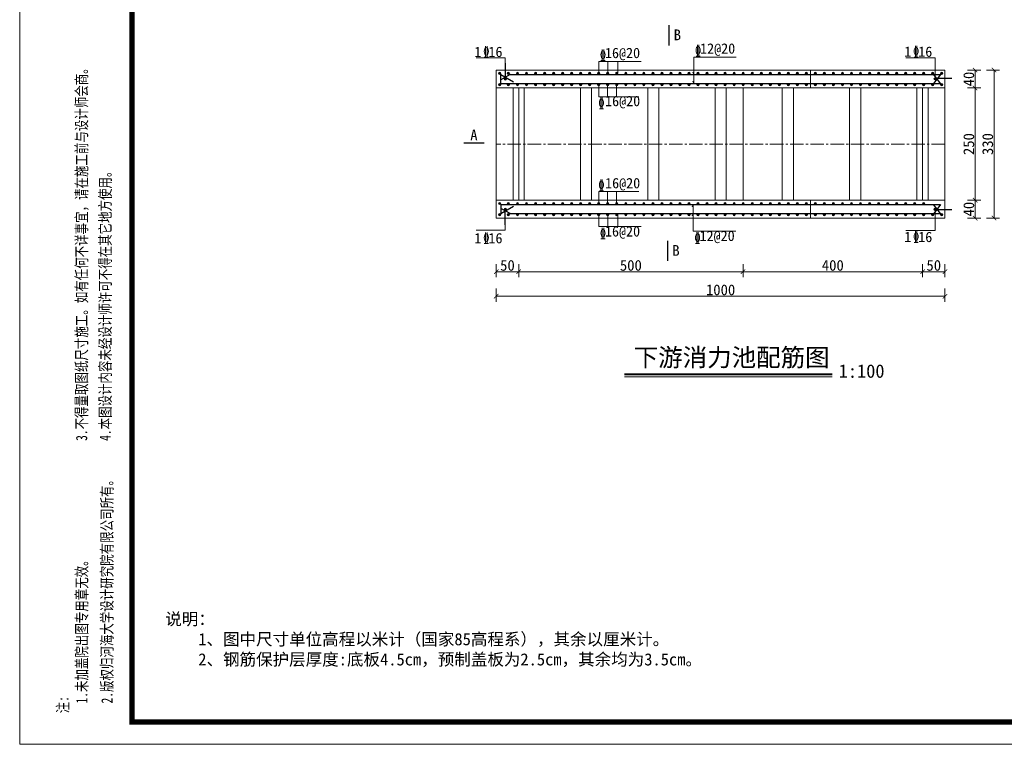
# Model space of a CAD drawing. Extents: x -13074 to 1448651, y 3648755 to 8081248.
# Tile 108 of 173: x 561188 to 561408, y 3858485 to 3858647. Entities that reach past the tile are written whole.
import ezdxf

# ---------------------------------------------------------------- set-up
doc = ezdxf.new("R2010")
doc.units = 0
doc.header["$PDMODE"] = 32
doc.header["$PDSIZE"] = 0.2
doc.linetypes.add('CENTER2', pattern=[1.125, 0.75, -0.125, 0.125, -0.125])
doc.layers.get('0').update_dxf_attribs({"linetype": 'CONTINUOUS'})
doc.layers.get('Defpoints').update_dxf_attribs({"linetype": 'CONTINUOUS'})
for name, color, linetype, lineweight in [('0.09标注线', 3, 'CONTINUOUS', 9), ('0.13填充', 8, 'CONTINUOUS', 9), ('0.30粗线', 7, 'CONTINUOUS', 30), ('0.30红', 1, 'CONTINUOUS', 30), ('SHEET', 1, 'CONTINUOUS', 15), ('文字', 7, 'CONTINUOUS', 15), ('新建路', 7, 'CONTINUOUS', 40), ('细实线', 3, 'CONTINUOUS', 20)]:
    doc.layers.add(name, color=color, linetype=linetype, lineweight=lineweight)
doc.layers.add('DIM', color=3, linetype='CONTINUOUS')
doc.styles.add('-仿宋_GB2312', font='FangSong_GB2312.ttf')
doc.styles.add('CHX-1', font='tssdeng.shx', dxfattribs={"width": 0.7, "height": 300, "bigfont": 'atssdchn.shx'})
doc.styles.add('FHZ', font='FangSong_GB2312.ttf', dxfattribs={"width": 0.707, "height": 300})
doc.dimstyles.new('zzzz STANDARD', dxfattribs={"dimtxt": 2.3, "dimasz": 1, "dimexe": 1.25, "dimexo": 1.5, "dimgap": 0.2, "dimtad": 1, "dimdec": 0, "dimlfac": 10, "dimzin": 0, "dimdsep": 46, "dimtxsty": '-仿宋_GB2312', "dimblk": 'ARCHTICK', "dimcen": 0.09, "dimadec": 0, "dimazin": 0, "dimtfac": 1, "dimtdec": 0, "dimtix": 1, "dimtmove": 2, "dimatfit": 3, "dimfxl": 1.7, "dimfxlon": 1, "dimtolj": 1, "dimtzin": 0, "dimlwd": 9, "dimlwe": 9, "dimarcsym": 0})

# ---------------------------------------------------------------- blocks, each defined once
blk = doc.blocks.new('_ARCHTICK')
at = {"color": 0, "linetype": 'ByBlock', "const_width": 0.15}
blk.add_lwpolyline([(-0.5, -0.5), (0.5, 0.5)], dxfattribs=at)
blk = doc.blocks.new('*D2615')
at = {"layer": 'Defpoints', "color": 0, "linetype": 'Continuous', "lineweight": 13}
for p in [(561394.6, 3858635.8, -0.04), (561394.6, 3858602.8, -0.04), (561405.52, 3858602.8)]:
    blk.add_point(p, dxfattribs=at)
at = {"layer": '新建路', "color": 0, "linetype": 'Continuous', "lineweight": 9}
for p, q in [((561403.82, 3858635.8), (561406.77, 3858635.8)), ((561405.52, 3858635.8), (561405.52, 3858602.8)), ((561403.82, 3858602.8), (561406.77, 3858602.8))]:
    blk.add_line(p, q, dxfattribs=at)
for p, rotation in [((561405.52, 3858635.8), 90), ((561405.52, 3858602.8), 270)]:
    blk.add_blockref('_ARCHTICK', p, dxfattribs=dict(at, rotation=rotation))
at = {"layer": '新建路', "color": 0, "linetype": 'Continuous', "lineweight": 13, "insert": (561404.12, 3858619.3), "char_height": 2.4, "attachment_point": 5, "rotation": 90, "style": '-仿宋_GB2312'}
blk.add_mtext('\\A1;330', dxfattribs=at)

msp = doc.modelspace()

# ---------------------------------------------------------------- hatches: boundary and pattern name
at = {"layer": '0.13填充', "ltscale": 0.005}
for points in [[(561295.093, 3858635.05, -1), (561295.593, 3858635.05, -1)], [(561297.067, 3858635.05, -1), (561297.567, 3858635.05, -1)], [(561299.582, 3858635.05, 1), (561299.082, 3858635.05, 1)], [(561301.594, 3858635.05, 1), (561301.094, 3858635.05, 1)], [(561303.606, 3858635.05, 1), (561303.106, 3858635.05, 1)], [(561305.617, 3858635.05, 1), (561305.117, 3858635.05, 1)], [(561307.629, 3858635.05, 1), (561307.129, 3858635.05, 1)], [(561309.641, 3858635.05, 1), (561309.141, 3858635.05, 1)], [(561311.652, 3858635.05, 1), (561311.152, 3858635.05, 1)], [(561313.664, 3858635.05, 1), (561313.164, 3858635.05, 1)], [(561315.676, 3858635.05, 1), (561315.176, 3858635.05, 1)], [(561317.688, 3858635.05, 1), (561317.188, 3858635.05, 1)], [(561319.699, 3858635.05, 1), (561319.199, 3858635.05, 1)], [(561321.711, 3858635.05, 1), (561321.211, 3858635.05, 1)], [(561323.723, 3858635.05, 1), (561323.223, 3858635.05, 1)], [(561325.735, 3858635.05, 1), (561325.235, 3858635.05, 1)], [(561327.746, 3858635.05, 1), (561327.246, 3858635.05, 1)], [(561329.758, 3858635.05, 1), (561329.258, 3858635.05, 1)], [(561331.77, 3858635.05, 1), (561331.27, 3858635.05, 1)], [(561333.781, 3858635.05, 1), (561333.281, 3858635.05, 1)], [(561335.793, 3858635.05, 1), (561335.293, 3858635.05, 1)], [(561337.805, 3858635.05, 1), (561337.305, 3858635.05, 1)], [(561339.817, 3858635.05, 1), (561339.317, 3858635.05, 1)], [(561341.828, 3858635.05, 1), (561341.328, 3858635.05, 1)], [(561343.84, 3858635.05, 1), (561343.34, 3858635.05, 1)], [(561345.852, 3858635.05, 1), (561345.352, 3858635.05, 1)], [(561347.863, 3858635.05, 1), (561347.363, 3858635.05, 1)], [(561349.875, 3858635.05, 1), (561349.375, 3858635.05, 1)], [(561351.887, 3858635.05, 1), (561351.387, 3858635.05, 1)], [(561353.899, 3858635.05, 1), (561353.399, 3858635.05, 1)], [(561355.91, 3858635.05, 1), (561355.41, 3858635.05, 1)], [(561357.922, 3858635.05, 1), (561357.422, 3858635.05, 1)], [(561359.934, 3858635.05, 1), (561359.434, 3858635.05, 1)], [(561361.945, 3858635.05, 1), (561361.445, 3858635.05, 1)], [(561363.957, 3858635.05, 1), (561363.457, 3858635.05, 1)], [(561365.969, 3858635.05, 1), (561365.469, 3858635.05, 1)], [(561367.981, 3858635.05, 1), (561367.481, 3858635.05, 1)], [(561369.992, 3858635.05, 1), (561369.492, 3858635.05, 1)], [(561372.004, 3858635.05, 1), (561371.504, 3858635.05, 1)], [(561374.016, 3858635.05, 1), (561373.516, 3858635.05, 1)], [(561376.027, 3858635.05, 1), (561375.527, 3858635.05, 1)], [(561378.039, 3858635.05, 1), (561377.539, 3858635.05, 1)], [(561380.051, 3858635.05, 1), (561379.551, 3858635.05, 1)], [(561382.063, 3858635.05, 1), (561381.563, 3858635.05, 1)], [(561384.074, 3858635.05, 1), (561383.574, 3858635.05, 1)], [(561386.086, 3858635.05, 1), (561385.586, 3858635.05, 1)], [(561388.098, 3858635.05, 1), (561387.598, 3858635.05, 1)], [(561390.109, 3858635.05, 1), (561389.609, 3858635.05, 1)], [(561392.125, 3858635.05, 1), (561391.625, 3858635.05, 1)], [(561394.098, 3858635.05, 1), (561393.598, 3858635.05, 1)], [(561296.348, 3858633.811, 1), (561296.848, 3858633.811, 1)], [(561392.623, 3858633.845, -1), (561392.123, 3858633.845, -1)], [(561295.093, 3858632.55, 1), (561295.593, 3858632.55, 1)], [(561297.067, 3858632.55, 1), (561297.567, 3858632.55, 1)], [(561299.582, 3858632.55, -1), (561299.082, 3858632.55, -1)], [(561301.594, 3858632.55, -1), (561301.094, 3858632.55, -1)], [(561303.606, 3858632.55, -1), (561303.106, 3858632.55, -1)], [(561305.617, 3858632.55, -1), (561305.117, 3858632.55, -1)], [(561307.629, 3858632.55, -1), (561307.129, 3858632.55, -1)], [(561309.641, 3858632.55, -1), (561309.141, 3858632.55, -1)], [(561311.652, 3858632.55, -1), (561311.152, 3858632.55, -1)], [(561313.664, 3858632.55, -1), (561313.164, 3858632.55, -1)], [(561315.676, 3858632.55, -1), (561315.176, 3858632.55, -1)], [(561317.688, 3858632.55, -1), (561317.188, 3858632.55, -1)], [(561319.699, 3858632.55, -1), (561319.199, 3858632.55, -1)], [(561321.711, 3858632.55, -1), (561321.211, 3858632.55, -1)], [(561323.723, 3858632.55, -1), (561323.223, 3858632.55, -1)], [(561325.735, 3858632.55, -1), (561325.235, 3858632.55, -1)], [(561327.746, 3858632.55, -1), (561327.246, 3858632.55, -1)], [(561329.758, 3858632.55, -1), (561329.258, 3858632.55, -1)], [(561331.77, 3858632.55, -1), (561331.27, 3858632.55, -1)], [(561333.781, 3858632.55, -1), (561333.281, 3858632.55, -1)], [(561335.793, 3858632.55, -1), (561335.293, 3858632.55, -1)], [(561337.805, 3858632.55, -1), (561337.305, 3858632.55, -1)], [(561339.817, 3858632.55, -1), (561339.317, 3858632.55, -1)], [(561341.828, 3858632.55, -1), (561341.328, 3858632.55, -1)], [(561343.84, 3858632.55, -1), (561343.34, 3858632.55, -1)], [(561345.852, 3858632.55, -1), (561345.352, 3858632.55, -1)], [(561347.863, 3858632.55, -1), (561347.363, 3858632.55, -1)], [(561349.875, 3858632.55, -1), (561349.375, 3858632.55, -1)], [(561351.887, 3858632.55, -1), (561351.387, 3858632.55, -1)], [(561353.899, 3858632.55, -1), (561353.399, 3858632.55, -1)], [(561355.91, 3858632.55, -1), (561355.41, 3858632.55, -1)], [(561357.922, 3858632.55, -1), (561357.422, 3858632.55, -1)], [(561359.934, 3858632.55, -1), (561359.434, 3858632.55, -1)], [(561361.945, 3858632.55, -1), (561361.445, 3858632.55, -1)], [(561363.957, 3858632.55, -1), (561363.457, 3858632.55, -1)], [(561365.969, 3858632.55, -1), (561365.469, 3858632.55, -1)], [(561367.981, 3858632.55, -1), (561367.481, 3858632.55, -1)], [(561369.992, 3858632.55, -1), (561369.492, 3858632.55, -1)], [(561372.004, 3858632.55, -1), (561371.504, 3858632.55, -1)], [(561374.016, 3858632.55, -1), (561373.516, 3858632.55, -1)], [(561376.027, 3858632.55, -1), (561375.527, 3858632.55, -1)], [(561378.039, 3858632.55, -1), (561377.539, 3858632.55, -1)], [(561380.051, 3858632.55, -1), (561379.551, 3858632.55, -1)], [(561382.063, 3858632.55, -1), (561381.563, 3858632.55, -1)], [(561384.074, 3858632.55, -1), (561383.574, 3858632.55, -1)], [(561386.086, 3858632.55, -1), (561385.586, 3858632.55, -1)], [(561388.098, 3858632.55, -1), (561387.598, 3858632.55, -1)], [(561390.109, 3858632.55, -1), (561389.609, 3858632.55, -1)], [(561392.125, 3858632.55, -1), (561391.625, 3858632.55, -1)], [(561394.098, 3858632.55, -1), (561393.598, 3858632.55, -1)], [(561295.093, 3858606.05, -1), (561295.593, 3858606.05, -1)], [(561296.348, 3858604.789, -1), (561296.848, 3858604.789, -1)], [(561297.067, 3858606.05, -1), (561297.567, 3858606.05, -1)], [(561299.582, 3858606.05, 1), (561299.082, 3858606.05, 1)], [(561301.594, 3858606.05, 1), (561301.094, 3858606.05, 1)], [(561303.606, 3858606.05, 1), (561303.106, 3858606.05, 1)], [(561305.617, 3858606.05, 1), (561305.117, 3858606.05, 1)], [(561307.629, 3858606.05, 1), (561307.129, 3858606.05, 1)], [(561309.641, 3858606.05, 1), (561309.141, 3858606.05, 1)], [(561311.652, 3858606.05, 1), (561311.152, 3858606.05, 1)], [(561313.664, 3858606.05, 1), (561313.164, 3858606.05, 1)], [(561315.676, 3858606.05, 1), (561315.176, 3858606.05, 1)], [(561317.688, 3858606.05, 1), (561317.188, 3858606.05, 1)], [(561319.699, 3858606.05, 1), (561319.199, 3858606.05, 1)], [(561321.711, 3858606.05, 1), (561321.211, 3858606.05, 1)], [(561323.723, 3858606.05, 1), (561323.223, 3858606.05, 1)], [(561325.735, 3858606.05, 1), (561325.235, 3858606.05, 1)], [(561327.746, 3858606.05, 1), (561327.246, 3858606.05, 1)], [(561329.758, 3858606.05, 1), (561329.258, 3858606.05, 1)], [(561331.77, 3858606.05, 1), (561331.27, 3858606.05, 1)], [(561333.781, 3858606.05, 1), (561333.281, 3858606.05, 1)], [(561335.793, 3858606.05, 1), (561335.293, 3858606.05, 1)], [(561337.805, 3858606.05, 1), (561337.305, 3858606.05, 1)], [(561339.817, 3858606.05, 1), (561339.317, 3858606.05, 1)], [(561341.828, 3858606.05, 1), (561341.328, 3858606.05, 1)], [(561343.84, 3858606.05, 1), (561343.34, 3858606.05, 1)], [(561345.852, 3858606.05, 1), (561345.352, 3858606.05, 1)], [(561347.863, 3858606.05, 1), (561347.363, 3858606.05, 1)], [(561349.875, 3858606.05, 1), (561349.375, 3858606.05, 1)], [(561351.887, 3858606.05, 1), (561351.387, 3858606.05, 1)], [(561353.899, 3858606.05, 1), (561353.399, 3858606.05, 1)], [(561355.91, 3858606.05, 1), (561355.41, 3858606.05, 1)], [(561357.922, 3858606.05, 1), (561357.422, 3858606.05, 1)], [(561359.934, 3858606.05, 1), (561359.434, 3858606.05, 1)], [(561361.945, 3858606.05, 1), (561361.445, 3858606.05, 1)], [(561363.957, 3858606.05, 1), (561363.457, 3858606.05, 1)], [(561365.969, 3858606.05, 1), (561365.469, 3858606.05, 1)], [(561367.981, 3858606.05, 1), (561367.481, 3858606.05, 1)], [(561369.992, 3858606.05, 1), (561369.492, 3858606.05, 1)], [(561372.004, 3858606.05, 1), (561371.504, 3858606.05, 1)], [(561374.016, 3858606.05, 1), (561373.516, 3858606.05, 1)], [(561376.027, 3858606.05, 1), (561375.527, 3858606.05, 1)], [(561378.039, 3858606.05, 1), (561377.539, 3858606.05, 1)], [(561380.051, 3858606.05, 1), (561379.551, 3858606.05, 1)], [(561382.063, 3858606.05, 1), (561381.563, 3858606.05, 1)], [(561384.074, 3858606.05, 1), (561383.574, 3858606.05, 1)], [(561386.086, 3858606.05, 1), (561385.586, 3858606.05, 1)], [(561388.098, 3858606.05, 1), (561387.598, 3858606.05, 1)], [(561390.109, 3858606.05, 1), (561389.609, 3858606.05, 1)], [(561392.623, 3858604.755, 1), (561392.123, 3858604.755, 1)], [(561295.093, 3858603.55, 1), (561295.593, 3858603.55, 1)], [(561297.067, 3858603.55, 1), (561297.567, 3858603.55, 1)], [(561299.582, 3858603.55, -1), (561299.082, 3858603.55, -1)], [(561301.594, 3858603.55, -1), (561301.094, 3858603.55, -1)], [(561303.606, 3858603.55, -1), (561303.106, 3858603.55, -1)], [(561305.617, 3858603.55, -1), (561305.117, 3858603.55, -1)], [(561307.629, 3858603.55, -1), (561307.129, 3858603.55, -1)], [(561309.641, 3858603.55, -1), (561309.141, 3858603.55, -1)], [(561311.652, 3858603.55, -1), (561311.152, 3858603.55, -1)], [(561313.664, 3858603.55, -1), (561313.164, 3858603.55, -1)], [(561315.676, 3858603.55, -1), (561315.176, 3858603.55, -1)], [(561317.688, 3858603.55, -1), (561317.188, 3858603.55, -1)], [(561319.699, 3858603.55, -1), (561319.199, 3858603.55, -1)], [(561321.711, 3858603.55, -1), (561321.211, 3858603.55, -1)], [(561323.723, 3858603.55, -1), (561323.223, 3858603.55, -1)], [(561325.735, 3858603.55, -1), (561325.235, 3858603.55, -1)], [(561327.746, 3858603.55, -1), (561327.246, 3858603.55, -1)], [(561329.758, 3858603.55, -1), (561329.258, 3858603.55, -1)], [(561331.77, 3858603.55, -1), (561331.27, 3858603.55, -1)], [(561333.781, 3858603.55, -1), (561333.281, 3858603.55, -1)], [(561335.793, 3858603.55, -1), (561335.293, 3858603.55, -1)], [(561337.805, 3858603.55, -1), (561337.305, 3858603.55, -1)], [(561339.817, 3858603.55, -1), (561339.317, 3858603.55, -1)], [(561341.828, 3858603.55, -1), (561341.328, 3858603.55, -1)], [(561343.84, 3858603.55, -1), (561343.34, 3858603.55, -1)], [(561345.852, 3858603.55, -1), (561345.352, 3858603.55, -1)], [(561347.863, 3858603.55, -1), (561347.363, 3858603.55, -1)], [(561349.875, 3858603.55, -1), (561349.375, 3858603.55, -1)], [(561351.887, 3858603.55, -1), (561351.387, 3858603.55, -1)], [(561353.899, 3858603.55, -1), (561353.399, 3858603.55, -1)], [(561355.91, 3858603.55, -1), (561355.41, 3858603.55, -1)], [(561357.922, 3858603.55, -1), (561357.422, 3858603.55, -1)], [(561359.934, 3858603.55, -1), (561359.434, 3858603.55, -1)], [(561361.945, 3858603.55, -1), (561361.445, 3858603.55, -1)], [(561363.957, 3858603.55, -1), (561363.457, 3858603.55, -1)], [(561365.969, 3858603.55, -1), (561365.469, 3858603.55, -1)], [(561367.981, 3858603.55, -1), (561367.481, 3858603.55, -1)], [(561369.992, 3858603.55, -1), (561369.492, 3858603.55, -1)], [(561372.004, 3858603.55, -1), (561371.504, 3858603.55, -1)], [(561374.016, 3858603.55, -1), (561373.516, 3858603.55, -1)], [(561376.027, 3858603.55, -1), (561375.527, 3858603.55, -1)], [(561378.039, 3858603.55, -1), (561377.539, 3858603.55, -1)], [(561380.051, 3858603.55, -1), (561379.551, 3858603.55, -1)], [(561382.063, 3858603.55, -1), (561381.563, 3858603.55, -1)], [(561384.074, 3858603.55, -1), (561383.574, 3858603.55, -1)], [(561386.086, 3858603.55, -1), (561385.586, 3858603.55, -1)], [(561388.098, 3858603.55, -1), (561387.598, 3858603.55, -1)], [(561390.109, 3858603.55, -1), (561389.609, 3858603.55, -1)], [(561392.125, 3858603.55, -1), (561391.625, 3858603.55, -1)], [(561394.098, 3858603.55, -1), (561393.598, 3858603.55, -1)]]:
    msp.add_hatch(color=4, dxfattribs=at).paths.add_polyline_path(points)

# ---------------------------------------------------------------- linework, layer by layer
at = {"layer": '0.09标注线', "color": 3}
for p, q in [((561296.598, 3858638.518, -0.001), (561290.109, 3858638.518, -0.001)), ((561296.598, 3858633.811, -0.001), (561296.598, 3858638.518, -0.001)), ((561317.438, 3858637.705, 1.397), (561317.438, 3858635.05, 1.397)), ((561317.438, 3858637.705, 1.397), (561326.897, 3858637.705, 1.397)), ((561319.448, 3858637.705, 1.397), (561319.448, 3858635.05, 1.397)), ((561321.679, 3858637.705, 1.387), (561321.679, 3858635.05, 1.387)), ((561338.633, 3858638.706, 0.619), (561338.633, 3858632.8, 0.619)), ((561338.633, 3858638.706, 0.619), (561348.092, 3858638.706, 0.619)), ((561392.373, 3858638.552, -0.001), (561385.885, 3858638.552, -0.001)), ((561392.373, 3858633.845, -0.001), (561392.373, 3858638.552, -0.001)), ((561338.633, 3858634.8, 0.619), (561338.398, 3858635.294, 0.476)), ((561338.633, 3858632.8, 0.619), (561338.398, 3858633.294, 0.476)), ((561317.438, 3858632.55, 1.397), (561317.438, 3858629.843, 1.397)), ((561319.411, 3858632.55, 1.397), (561319.411, 3858629.843, 1.397)), ((561321.385, 3858632.55, 1.397), (561321.385, 3858629.843, 1.397)), ((561317.438, 3858629.843, 1.856), (561326.408, 3858629.843, 1.856)), ((561317.438, 3858608.757, 1.856), (561326.408, 3858608.757, 1.856)), ((561317.438, 3858606.05, 1.397), (561317.438, 3858608.757, 1.397)), ((561319.411, 3858606.05, 1.397), (561319.411, 3858608.757, 1.397)), ((561321.385, 3858606.05, 1.397), (561321.385, 3858608.757, 1.397)), ((561296.598, 3858604.789, -0.001), (561296.598, 3858600.082, -0.001)), ((561338.515, 3858605.8, 0.62), (561338.28, 3858605.306, 0.478)), ((561338.515, 3858599.894, 0.62), (561338.515, 3858605.8, 0.62)), ((561392.373, 3858604.755, -0.001), (561392.373, 3858600.048, -0.001)), ((561317.438, 3858600.895, 1.397), (561317.438, 3858603.55, 1.397)), ((561319.448, 3858600.895, 1.397), (561319.448, 3858603.55, 1.397)), ((561321.679, 3858600.895, 1.387), (561321.679, 3858603.55, 1.387)), ((561338.515, 3858603.8, 0.62), (561338.28, 3858603.306, 0.478)), ((561296.598, 3858600.082, -0.001), (561290.109, 3858600.082, -0.001)), ((561317.438, 3858600.895, 1.397), (561326.897, 3858600.895, 1.397)), ((561338.515, 3858599.894, 0.62), (561347.974, 3858599.894, 0.62)), ((561392.373, 3858600.048, -0.001), (561385.885, 3858600.048, -0.001))]:
    msp.add_line(p, q, dxfattribs=at)
at = {"layer": '0.13填充', "lineweight": 40, "ltscale": 0.005}
msp.add_line((561323.145, 3858567.974, 0.035), (561369.449, 3858567.974, 0.035), dxfattribs=at)
at = {"layer": '0.13填充', "ltscale": 0.005}
msp.add_line((561323.145, 3858567.427, 0.035), (561369.449, 3858567.427, 0.035), dxfattribs=at)
at = {"layer": '0.13填充', "color": 4, "ltscale": 0.005}
for centre in [(561295.343, 3858635.05, 1.397), (561297.317, 3858635.05, 1.397), (561299.332, 3858635.05, 1.397), (561301.344, 3858635.05, 1.397), (561303.356, 3858635.05, 1.397), (561305.367, 3858635.05, 1.397), (561307.379, 3858635.05, 1.397), (561309.391, 3858635.05, 1.397), (561311.402, 3858635.05, 1.397), (561313.414, 3858635.05, 1.397), (561315.426, 3858635.05, 1.397), (561317.438, 3858635.05, 1.397), (561319.449, 3858635.05, 1.397), (561321.461, 3858635.05, 1.397), (561323.473, 3858635.05, 1.397), (561325.485, 3858635.05, 1.397), (561327.496, 3858635.05, 1.397), (561329.508, 3858635.05, 1.397), (561331.52, 3858635.05, 1.397), (561333.531, 3858635.05, 1.397), (561335.543, 3858635.05, 1.397), (561337.555, 3858635.05, 1.397), (561339.567, 3858635.05, 1.397), (561341.578, 3858635.05, 1.397), (561343.59, 3858635.05, 1.397), (561345.602, 3858635.05, 1.397), (561347.613, 3858635.05, 1.397), (561349.625, 3858635.05, 1.397), (561351.637, 3858635.05, 1.397), (561353.649, 3858635.05, 1.397), (561355.66, 3858635.05, 1.397), (561357.672, 3858635.05, 1.397), (561359.684, 3858635.05, 1.397), (561361.695, 3858635.05, 1.397), (561363.707, 3858635.05, 1.397), (561365.719, 3858635.05, 1.397), (561367.731, 3858635.05, 1.397), (561369.742, 3858635.05, 1.397), (561371.754, 3858635.05, 1.397), (561373.766, 3858635.05, 1.397), (561375.777, 3858635.05, 1.397), (561377.789, 3858635.05, 1.397), (561379.801, 3858635.05, 1.397), (561381.813, 3858635.05, 1.397), (561383.824, 3858635.05, 1.397), (561385.836, 3858635.05, 1.397), (561387.848, 3858635.05, 1.397), (561389.859, 3858635.05, 1.397), (561391.875, 3858635.05, 1.397), (561393.848, 3858635.05, 1.397), (561296.598, 3858633.811, -0.001), (561392.373, 3858633.845, -0.001), (561295.343, 3858632.55, 1.397), (561297.317, 3858632.55, 1.397), (561299.332, 3858632.55, 1.397), (561301.344, 3858632.55, 1.397), (561303.356, 3858632.55, 1.397), (561305.367, 3858632.55, 1.397), (561307.379, 3858632.55, 1.397), (561309.391, 3858632.55, 1.397), (561311.402, 3858632.55, 1.397), (561313.414, 3858632.55, 1.397), (561315.426, 3858632.55, 1.397), (561317.438, 3858632.55, 1.397), (561319.449, 3858632.55, 1.397), (561321.461, 3858632.55, 1.397), (561323.473, 3858632.55, 1.397), (561325.485, 3858632.55, 1.397), (561327.496, 3858632.55, 1.397), (561329.508, 3858632.55, 1.397), (561331.52, 3858632.55, 1.397), (561333.531, 3858632.55, 1.397), (561335.543, 3858632.55, 1.397), (561337.555, 3858632.55, 1.397), (561339.567, 3858632.55, 1.397), (561341.578, 3858632.55, 1.397), (561343.59, 3858632.55, 1.397), (561345.602, 3858632.55, 1.397), (561347.613, 3858632.55, 1.397), (561349.625, 3858632.55, 1.397), (561351.637, 3858632.55, 1.397), (561353.649, 3858632.55, 1.397), (561355.66, 3858632.55, 1.397), (561357.672, 3858632.55, 1.397), (561359.684, 3858632.55, 1.397), (561361.695, 3858632.55, 1.397), (561363.707, 3858632.55, 1.397), (561365.719, 3858632.55, 1.397), (561367.731, 3858632.55, 1.397), (561369.742, 3858632.55, 1.397), (561371.754, 3858632.55, 1.397), (561373.766, 3858632.55, 1.397), (561375.777, 3858632.55, 1.397), (561377.789, 3858632.55, 1.397), (561379.801, 3858632.55, 1.397), (561381.813, 3858632.55, 1.397), (561383.824, 3858632.55, 1.397), (561385.836, 3858632.55, 1.397), (561387.848, 3858632.55, 1.397), (561389.859, 3858632.55, 1.397), (561391.875, 3858632.55, 1.397), (561393.848, 3858632.55, 1.397), (561295.343, 3858606.05, 1.397), (561296.598, 3858604.789, -0.001), (561297.317, 3858606.05, 1.397), (561299.332, 3858606.05, 1.397), (561301.344, 3858606.05, 1.397), (561303.356, 3858606.05, 1.397), (561305.367, 3858606.05, 1.397), (561307.379, 3858606.05, 1.397), (561309.391, 3858606.05, 1.397), (561311.402, 3858606.05, 1.397), (561313.414, 3858606.05, 1.397), (561315.426, 3858606.05, 1.397), (561317.438, 3858606.05, 1.397), (561319.449, 3858606.05, 1.397), (561321.461, 3858606.05, 1.397), (561323.473, 3858606.05, 1.397), (561325.485, 3858606.05, 1.397), (561327.496, 3858606.05, 1.397), (561329.508, 3858606.05, 1.397), (561331.52, 3858606.05, 1.397), (561333.531, 3858606.05, 1.397), (561335.543, 3858606.05, 1.397), (561337.555, 3858606.05, 1.397), (561339.567, 3858606.05, 1.397), (561341.578, 3858606.05, 1.397), (561343.59, 3858606.05, 1.397), (561345.602, 3858606.05, 1.397), (561347.613, 3858606.05, 1.397), (561349.625, 3858606.05, 1.397), (561351.637, 3858606.05, 1.397), (561353.649, 3858606.05, 1.397), (561355.66, 3858606.05, 1.397), (561357.672, 3858606.05, 1.397), (561359.684, 3858606.05, 1.397), (561361.695, 3858606.05, 1.397), (561363.707, 3858606.05, 1.397), (561365.719, 3858606.05, 1.397), (561367.731, 3858606.05, 1.397), (561369.742, 3858606.05, 1.397), (561371.754, 3858606.05, 1.397), (561373.766, 3858606.05, 1.397), (561375.777, 3858606.05, 1.397), (561377.789, 3858606.05, 1.397), (561379.801, 3858606.05, 1.397), (561381.813, 3858606.05, 1.397), (561383.824, 3858606.05, 1.397), (561385.836, 3858606.05, 1.397), (561387.848, 3858606.05, 1.397), (561389.859, 3858606.05, 1.397), (561392.373, 3858604.755, -0.001), (561295.343, 3858603.55, 1.397), (561297.317, 3858603.55, 1.397), (561299.332, 3858603.55, 1.397), (561301.344, 3858603.55, 1.397), (561303.356, 3858603.55, 1.397), (561305.367, 3858603.55, 1.397), (561307.379, 3858603.55, 1.397), (561309.391, 3858603.55, 1.397), (561311.402, 3858603.55, 1.397), (561313.414, 3858603.55, 1.397), (561315.426, 3858603.55, 1.397), (561317.438, 3858603.55, 1.397), (561319.449, 3858603.55, 1.397), (561321.461, 3858603.55, 1.397), (561323.473, 3858603.55, 1.397), (561325.485, 3858603.55, 1.397), (561327.496, 3858603.55, 1.397), (561329.508, 3858603.55, 1.397), (561331.52, 3858603.55, 1.397), (561333.531, 3858603.55, 1.397), (561335.543, 3858603.55, 1.397), (561337.555, 3858603.55, 1.397), (561339.567, 3858603.55, 1.397), (561341.578, 3858603.55, 1.397), (561343.59, 3858603.55, 1.397), (561345.602, 3858603.55, 1.397), (561347.613, 3858603.55, 1.397), (561349.625, 3858603.55, 1.397), (561351.637, 3858603.55, 1.397), (561353.649, 3858603.55, 1.397), (561355.66, 3858603.55, 1.397), (561357.672, 3858603.55, 1.397), (561359.684, 3858603.55, 1.397), (561361.695, 3858603.55, 1.397), (561363.707, 3858603.55, 1.397), (561365.719, 3858603.55, 1.397), (561367.731, 3858603.55, 1.397), (561369.742, 3858603.55, 1.397), (561371.754, 3858603.55, 1.397), (561373.766, 3858603.55, 1.397), (561375.777, 3858603.55, 1.397), (561377.789, 3858603.55, 1.397), (561379.801, 3858603.55, 1.397), (561381.813, 3858603.55, 1.397), (561383.824, 3858603.55, 1.397), (561385.836, 3858603.55, 1.397), (561387.848, 3858603.55, 1.397), (561389.859, 3858603.55, 1.397), (561391.875, 3858603.55, 1.397), (561393.848, 3858603.55, 1.397)]:
    msp.add_circle(centre, 0.25, dxfattribs=at)
at = {"layer": '0.30粗线'}
for p, q in [((561333.047, 3858645.795, 0.035), (561333.047, 3858641.299, 0.035)), ((561296.615, 3858637.3), (561296.615, 3858634.3)), ((561393.096, 3858633.981), (561396.096, 3858633.981)), ((561287.396, 3858619.544, 0.035), (561291.892, 3858619.544, 0.035)), ((561396.096, 3858604.619), (561393.096, 3858604.619)), ((561296.615, 3858601.3), (561296.615, 3858604.3)), ((561332.736, 3858597.732, 0.035), (561332.736, 3858593.236, 0.035))]:
    msp.add_line(p, q, dxfattribs=at)
at = {"layer": '0.30粗线', "lineweight": 13}
for p, q in [((561294.596, 3858635.8), (561394.596, 3858635.8)), ((561294.596, 3858635.8), (561294.596, 3858619.3)), ((561364.596, 3858635.8, 0.224), (561364.596, 3858631.8, 0.224)), ((561394.596, 3858635.8), (561394.596, 3858619.3)), ((561294.596, 3858631.8), (561394.596, 3858631.8)), ((561298.346, 3858631.8), (561298.346, 3858606.8)), ((561299.596, 3858631.8), (561299.596, 3858606.8)), ((561300.846, 3858631.8), (561300.846, 3858619.3)), ((561313.346, 3858631.8), (561313.346, 3858606.8)), ((561315.846, 3858631.8), (561315.846, 3858619.3)), ((561328.346, 3858631.8), (561328.346, 3858606.8)), ((561330.846, 3858631.8), (561330.846, 3858619.3)), ((561343.346, 3858631.8), (561343.346, 3858606.8)), ((561345.846, 3858631.8), (561345.846, 3858619.3)), ((561349.596, 3858631.8), (561349.596, 3858619.3)), ((561358.346, 3858631.8), (561358.346, 3858606.8)), ((561360.846, 3858631.8), (561360.846, 3858619.3)), ((561373.346, 3858631.8), (561373.346, 3858606.8)), ((561375.846, 3858631.8), (561375.846, 3858619.3)), ((561388.346, 3858631.8), (561388.346, 3858606.8)), ((561389.596, 3858631.8), (561389.596, 3858619.3)), ((561390.846, 3858631.8), (561390.846, 3858619.3)), ((561294.596, 3858602.8), (561294.596, 3858619.3)), ((561300.846, 3858606.8), (561300.846, 3858619.3)), ((561315.846, 3858606.8), (561315.846, 3858619.3)), ((561330.846, 3858606.8), (561330.846, 3858619.3)), ((561345.846, 3858606.8), (561345.846, 3858619.3)), ((561349.596, 3858606.8), (561349.596, 3858619.3)), ((561360.846, 3858606.8), (561360.846, 3858619.3)), ((561375.846, 3858606.8), (561375.846, 3858619.3)), ((561389.596, 3858606.8), (561389.596, 3858619.3)), ((561390.846, 3858606.8), (561390.846, 3858619.3)), ((561394.596, 3858602.8), (561394.596, 3858619.3)), ((561294.596, 3858606.8), (561394.596, 3858606.8)), ((561364.596, 3858602.8, 0.224), (561364.596, 3858606.8, 0.224)), ((561294.596, 3858602.8), (561394.596, 3858602.8))]:
    msp.add_line(p, q, dxfattribs=at)
at = {"layer": '0.30红'}
for p, q in [((561295.597, 3858634.8, 0.896), (561298.448, 3858633.159, 0.861)), ((561295.597, 3858632.8, 1.136), (561295.597, 3858634.8, 0.896)), ((561297.678, 3858634.8, 0.871), (561295.597, 3858633.648, 1.034)), ((561297.678, 3858634.8, 1.111), (561393.594, 3858634.8, -0.041)), ((561393.58, 3858634.8, -0.041), (561392.036, 3858632.8, -0.022)), ((561393.594, 3858632.8, 1.136), (561392.09, 3858634.8, -0.023)), ((561295.597, 3858632.8, 1.136), (561393.594, 3858632.8, -0.041)), ((561295.597, 3858605.8, 1.136), (561393.594, 3858605.8, -0.041)), ((561295.597, 3858605.8, 1.136), (561295.597, 3858603.8, 0.896)), ((561295.597, 3858603.8, 0.896), (561298.448, 3858605.441, 0.861)), ((561297.678, 3858603.8, 0.871), (561295.597, 3858604.952, 1.034)), ((561393.58, 3858603.8, -0.041), (561392.036, 3858605.8, -0.022)), ((561393.594, 3858605.8, 1.136), (561392.09, 3858603.8, -0.023)), ((561297.678, 3858603.8, 1.111), (561393.594, 3858603.8, -0.041))]:
    msp.add_line(p, q, dxfattribs=at)
at = {"layer": 'SHEET', "color": 7}
msp.add_lwpolyline([(561608.406, 3858485.489), (561188.406, 3858485.489), (561188.406, 3858782.489), (561608.406, 3858782.489)], close=True, dxfattribs=at)
at = {"layer": 'SHEET', "color": 7, "const_width": 1.2}
msp.add_lwpolyline([(561213.406, 3858777.489), (561603.406, 3858777.489), (561603.406, 3858490.489), (561213.406, 3858490.489)], close=True, dxfattribs=at)
at = {"layer": '细实线', "color": 1, "linetype": 'CENTER2', "lineweight": 13, "ltscale": 4}
msp.add_line((561394.596, 3858619.3, 0.15), (561294.596, 3858619.3, 0.087), dxfattribs=at)

# ---------------------------------------------------------------- texts
at = {"layer": '0.09标注线', "char_height": 2.4, "width": 12.60969, "attachment_point": 1, "style": '-仿宋_GB2312'}
for s, insert in [('B', (561334.142, 3858644.847, 0.035)), ('A', (561288.806, 3858622.51, 0.035)), ('B', (561333.831, 3858596.784, 0.035))]:
    msp.add_mtext(s, dxfattribs=dict(at, insert=insert))
at = {"layer": '0.09标注线', "color": 3, "char_height": 2.3, "width": 17.07403, "rotation": 0, "style": '-仿宋_GB2312'}
for s, insert, attachment_point in [('12@20', (561347.848, 3858638.953, -2.261), 9), ('16@20', (561326.653, 3858637.96, -1.483), 9), ('16@20', (561326.68, 3858627.242, -1.437), 9), ('1 16', (561295.991, 3858599.473, -3.293), 3), ('1 16', (561391.767, 3858599.745, -3.293), 3)]:
    msp.add_mtext(s, dxfattribs=dict(at, insert=insert, attachment_point=attachment_point))
at = {"layer": '0.09标注线', "color": 3, "char_height": 2.3, "width": 17.07403, "style": '-仿宋_GB2312'}
for s, insert, attachment_point in [('1 16', (561295.991, 3858641.012, -3.293), 3), ('1 16', (561391.767, 3858641.046, -3.293), 3), ('16@20', (561326.68, 3858608.944, -1.437), 9), ('16@20', (561326.653, 3858598.189, -1.483), 9), ('12@20', (561347.731, 3858597.19, -2.26), 9)]:
    msp.add_mtext(s, dxfattribs=dict(at, insert=insert, attachment_point=attachment_point))
at = {"layer": 'DIM', "color": 7, "style": 'FHZ', "width": 0.75}
for s, p in [('3.不得量取图纸尺寸施工。如有任何不详事宜，请在施工前与设计师会商。', (561203.44, 3858553.136)), ('4.本图设计内容未经设计师许可不得在其它地方使用。', (561208.699, 3858553.136)), ('2.版权归河海大学设计研究院有限公司所有。', (561209.098, 3858494.602)), ('1.未加盖院出图专用章无效。', (561203.482, 3858494.602)), ('注:', (561199.288, 3858492.409))]:
    msp.add_text(s, height=2.5, rotation=90, dxfattribs=at).set_placement(p)
at = {"layer": '文字', "color": 3, "style": 'CHX-1', "width": 0.62}
for p in [(561338.915, 3858638.901, -2.261), (561291.737, 3858638.66, -3.293), (561317.72, 3858637.908, -1.483), (561387.513, 3858638.694, -3.293), (561317.381, 3858627.19, -1.896), (561317.381, 3858608.892, -1.896), (561291.737, 3858597.121, -3.293), (561317.72, 3858598.137, -1.483), (561338.798, 3858597.138, -2.26), (561387.513, 3858597.392, -3.293)]:
    msp.add_text('\x84', height=2.5, dxfattribs=at).set_placement(p)
at = {"layer": '文字', "color": 7, "attachment_point": 1, "style": '-仿宋_GB2312'}
for s, insert, char_height, width in [('下游消力池配筋图', (561325.231, 3858573.741, 0.035), 4, 55.44961), ('1:100', (561370.916, 3858570.197, 0.035), 3, 10.28955), ('说明：\\P    1、图中尺寸单位高程以米计（国家85高程系），其余以厘米计。\\P    2、钢筋保护层厚度:底板4.5cm，预制盖板为2.5cm，其余均为3.5cm。', (561220.85, 3858514.777), 2.7, 1460.56876)]:
    msp.add_mtext(s, dxfattribs=dict(at, insert=insert, char_height=char_height, width=width))

# ---------------------------------------------------------------- dimensions: what is measured, and where the dimension line sits
at = {"layer": '新建路', "color": 3, "linetype": 'Continuous', "lineweight": 13}
for base, p1, p2 in [((561401.308, 3858635.8, 0.035), (561394.596, 3858631.8), (561394.596, 3858635.8)), ((561401.308, 3858631.8, 0.035), (561394.596, 3858606.8), (561394.596, 3858631.8)), ((561401.308, 3858606.8, 0.035), (561394.596, 3858602.8), (561394.596, 3858606.8))]:
    msp.add_linear_dim(base=base, p1=p1, p2=p2, angle=90, dimstyle='zzzz STANDARD', override={"dimtxt": 2.4, "dimexo": 2}, dxfattribs=at).render()
dim = msp.add_linear_dim(base=(561405.522, 3858602.8, 0.035), p1=(561394.596, 3858635.8), p2=(561394.596, 3858602.8), angle=90, dimstyle='zzzz STANDARD', override={"dimtxt": 2.4, "dimexo": 2}, dxfattribs=at)
dim.commit()
dim.dimension.update_dxf_attribs({"geometry": '*D2615', "text_midpoint": (561404.122, 3858619.3, 0.035)})
for base, p1, p2 in [((561299.596, 3858590.848, 0.035), (561294.596, 3858628.8), (561299.596, 3858628.8)), ((561349.596, 3858590.848, 0.035), (561299.596, 3858628.8), (561349.596, 3858628.8)), ((561389.596, 3858590.848, 0.035), (561349.596, 3858628.8), (561389.596, 3858628.8)), ((561394.596, 3858590.848, 0.035), (561389.596, 3858628.8), (561394.596, 3858628.8)), ((561394.596, 3858585.381, 0.035), (561294.596, 3858602.8), (561394.596, 3858602.8))]:
    msp.add_linear_dim(base=base, p1=p1, p2=p2, dimstyle='zzzz STANDARD', override={"dimtxt": 2.4, "dimexo": 2}, dxfattribs=at).render()

doc.saveas('drawing.dxf')
